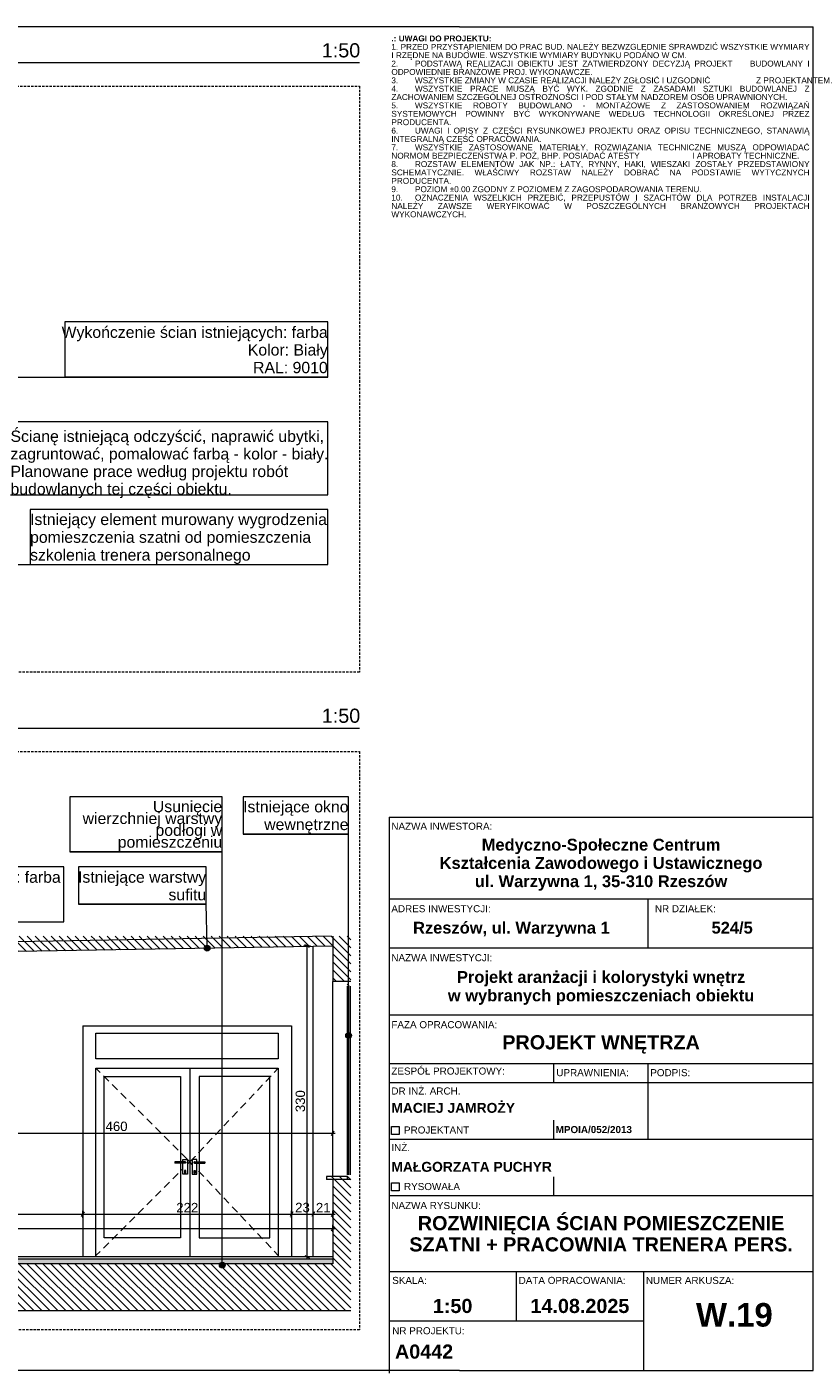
# Model space of a CAD drawing. Extents: x 180 to 8540, y 54 to 2910.
# Tile 4 of 4: x 6872 to 8540, y 54 to 2910. Entities that reach past the tile are written whole.
import ezdxf
from ezdxf.xclip import XClip

# ---------------------------------------------------------------- set-up
doc = ezdxf.new("R2010")
doc.units = 0
doc.header["$MEASUREMENT"] = 0
doc.header["$XCLIPFRAME"] = 0
doc.linetypes.add('Przerywana długa', pattern=[78, 50, -28])
for name, color, linetype in [('280-A Dachy Powłoki', 7, 'Continuous'), ('399-W Wymiary i opisy', 7, 'Continuous'), ('420-K Ściany', 7, 'Continuous'), ('422-K ściany etap 2', 7, 'Continuous'), ('460-K Stropy', 7, 'Continuous'), ('460-K Stropy - wymieniane warstwy', 7, 'Continuous'), ('810-G Ogólne', 7, 'Continuous'), ('820-G Rysunki Obrazki', 7, 'Continuous'), ('840-G Znaczniki ogólne', 7, 'Continuous')]:
    doc.layers.add(name, color=color, linetype=linetype)
doc.styles.add('STYL_AUTOMATYCZNY_1', font='arial.ttf')
doc.styles.add('STYL_AUTOMATYCZNY_2', font='arial.ttf')
doc.styles.add('STYL_AUTOMATYCZNY_3', font='arial.ttf')
doc.styles.add('STYL_AUTOMATYCZNY_4', font='arial.ttf')
pattern_1 = [(135, (-2086.573, 301.117), (8.485281, 8.485281), [])]

# ---------------------------------------------------------------- blocks, each defined once
blk = doc.blocks.new('Rysunek_2_3', base_point=(14889.4, 1733.6))
at = {"layer": '820-G Rysunki Obrazki', "color": 154, "linetype": 'Continuous', "lineweight": 13, "ltscale": 0.2}
for p, q in [((7510.3, 2284.4), (6952.3, 2284.4)), ((6952.3, 2284.4), (6952.3, 2167.2)), ((7510.3, 2167.2), (7510.3, 2284.4)), ((6418.1, 2167.2), (7510.3, 2167.2)), ((6952.3, 2167.2), (7510.3, 2167.2)), ((7510.3, 2167.2), (6952.3, 2167.2)), ((7510.3, 2072.3), (6837.3, 2072.3)), ((7510.3, 1917.4), (7510.3, 2072.3)), ((6837.3, 1917.4), (7510.3, 1917.4)), ((6837.3, 1917.4), (7510.3, 1917.4)), ((7510.3, 1886.6), (6878.8, 1886.6)), ((6878.8, 1886.6), (6878.8, 1769.4)), ((7510.3, 1769.4), (7510.3, 1886.6)), ((6140.6, 1769.4), (6878.8, 1769.4)), ((6878.8, 1769.4), (7510.3, 1769.4)), ((6878.8, 1769.4), (7510.3, 1769.4))]:
    blk.add_line(p, q, dxfattribs=at)
at = {"layer": '820-G Rysunki Obrazki', "color": 154, "linetype": 'Continuous', "lineweight": 13, "char_height": 24, "style": 'STYL_AUTOMATYCZNY_3'}
for s, insert, attachment_point, line_spacing_factor in [('\\A1;{\\pqr;\\fArial|b0|i0|c238|p0;\\W1.000000;Wykończenie ścian istniejących: farba\\P\\pqr;\\fArial|b0|i0|c238|p0;\\W1.000000;Kolor: Biały\\P\\pqr;\\fArial|b0|i0|c238|p0;\\W1.000000;RAL: 9010}', (7510.3, 2175.1), 9, 0.936882), ('\\A1;{\\pql;\\fArial|b0|i0|c238|p0;\\W1.000000;Ścianę istniejącą odczyścić, naprawić ubytki, \\P\\pql;\\fArial|b0|i0|c238|p0;\\W1.000000;zagruntować, pomalować farbą - kolor - biały.\\fArial|b0|i0|c238|p0;\\W1.000000; \\P\\pql;\\fArial|b0|i0|c238|p0;\\W1.000000;Planowane prace według projektu robót \\P\\pql;\\fArial|b0|i0|c238|p0;\\W1.000000;budowlanych tej części obiektu.}', (6837.3, 1910.5), 7, 0.932798), ('\\A1;{\\pql;\\fArial|b0|i0|c238|p0;\\W1.000000;Istniejący element murowany wygrodzenia \\P\\pql;\\fArial|b0|i0|c238|p0;\\W1.000000;pomieszczenia szatni od pomieszczenia \\P\\pql;\\fArial|b0|i0|c238|p0;\\W1.000000;szkolenia trenera personalnego}', (6878.8, 1770.7), 7, 0.941619)]:
    blk.add_mtext(s, dxfattribs=dict(at, insert=insert, attachment_point=attachment_point, line_spacing_factor=line_spacing_factor))
blk = doc.blocks.new('Rysunek_4_2', base_point=(-2086.6, 301.1))
at = {"layer": '280-A Dachy Powłoki', "linetype": 'Continuous', "lineweight": 13}
h = blk.add_hatch(dxfattribs=at)
h.set_pattern_fill('Ściany_istniejące_0002', color=8, style=0, pattern_type=2)
h.set_pattern_definition(pattern_1)
h.paths.add_polyline_path([(7437.7, 981.1), (6081.4, 981.1), (6081.4, 957.4)])
h = blk.add_hatch(dxfattribs=at)
h.set_pattern_fill('Ściany_istniejące_0002', color=8, style=0, pattern_type=2)
h.set_pattern_definition(pattern_1)
h.paths.add_polyline_path([(6716.2, 967.1), (6716.2, 946.1), (7521.4, 960.2), (7521.4, 981.1), (7517.3, 981.1)])
at = {"layer": '420-K Ściany', "linetype": 'Continuous', "lineweight": 13}
h = blk.add_hatch(dxfattribs=at)
h.set_pattern_fill('Ściany_istniejące_0002', color=8, style=0, pattern_type=2)
h.set_pattern_definition(pattern_1)
h.paths.add_polyline_path([(7521.4, 981.1), (7521.4, 961.1), (7522.4, 961.1), (7522.4, 981.1)])
at = {"layer": '422-K ściany etap 2', "linetype": 'Continuous', "lineweight": 13}
h = blk.add_hatch(dxfattribs=at)
h.set_pattern_fill('Ściany_istniejące_0002', color=8, style=0, pattern_type=2)
h.set_pattern_definition(pattern_1)
h.paths.add_polyline_path([(7551.4, 885.1), (7559.6, 885.1), (7559.6, 931.1), (7522.4, 931.1), (7522.4, 961.1), (7521.4, 961.1), (7521.4, 885.1)])
h = blk.add_hatch(dxfattribs=at)
h.set_pattern_fill('Ściany_istniejące_0002', color=8, style=0, pattern_type=2)
h.set_pattern_definition(pattern_1)
h.paths.add_polyline_path([(7551.4, 885.1), (7551.4, 875.1), (7559.6, 875.1), (7559.6, 885.1)])
h = blk.add_hatch(dxfattribs=at)
h.set_pattern_fill('Ściany_istniejące_0002', color=8, style=0, pattern_type=2)
h.set_pattern_definition(pattern_1)
h.paths.add_polyline_path([(7507.4, 465.1), (7551.4, 465.1), (7551.4, 471.1), (7507.4, 471.1)])
h = blk.add_hatch(dxfattribs=at)
h.set_pattern_fill('Ściany_istniejące_0002', color=8, style=0, pattern_type=2)
h.set_pattern_definition(pattern_1)
h.paths.add_polyline_path([(7559.6, 465.1), (7551.4, 465.1), (7521.4, 465.1), (7521.4, 286.1), (7559.6, 286.1)])
h = blk.add_hatch(dxfattribs=at)
h.set_pattern_fill('Ściany_istniejące_0002', color=8, style=0, pattern_type=2)
h.set_pattern_definition(pattern_1)
h.paths.add_polyline_path([(7551.4, 465.1), (7559.6, 465.1), (7559.6, 475.1), (7551.4, 475.1)])
at = {"layer": '460-K Stropy', "linetype": 'Continuous', "lineweight": 13}
h = blk.add_hatch(dxfattribs=at)
h.set_pattern_fill('Ściany_istniejące_0002', color=8, style=0, pattern_type=2)
h.set_pattern_definition(pattern_1)
h.paths.add_polyline_path([(7522.4, 931.1), (7559.6, 931.1), (7559.6, 981.1), (7522.4, 981.1)])
h = blk.add_hatch(dxfattribs=at)
h.set_pattern_fill('Ściany_istniejące_0002', color=8, style=0, pattern_type=2)
h.set_pattern_definition(pattern_1)
h.paths.add_polyline_path([(6013.9, 186), (7559.6, 186), (7559.6, 286.1), (6013.9, 286.1)])
at = {"layer": '460-K Stropy - wymieniane warstwy', "linetype": 'Continuous', "lineweight": 0}
h = blk.add_hatch(dxfattribs=at)
h.set_pattern_fill('Beton_wylewka_0002', color=94, style=0, pattern_type=2)
h.set_pattern_definition([(135, (-2086.573, 301.117), (14.142136, 14.142136), [15, -5]), (135, (-2100.715, 301.117), (14.142136, 14.142136), [15, -5])])
h.paths.add_polyline_path([(6081.4, 286.1), (7521.4, 286.1), (7521.4, 296.1), (6081.4, 296.1)])
at = {"layer": '820-G Rysunki Obrazki', "linetype": 'Continuous', "lineweight": 13}
for points in [[(7248.5, 955.5), (7249, 953.2), (7250.3, 951.3), (7252.2, 950), (7254.5, 949.5), (7256.8, 950), (7258.8, 951.3), (7260.1, 953.2), (7260.5, 955.5), (7260.1, 957.8), (7258.8, 959.8), (7256.8, 961.1), (7254.5, 961.5), (7252.2, 961.1), (7250.3, 959.8), (7249, 957.8)], [(7548.4, 770.7), (7548.9, 768.4), (7550.2, 766.5), (7552.1, 765.2), (7554.4, 764.7), (7556.7, 765.2), (7558.7, 766.5), (7560, 768.4), (7560.4, 770.7), (7560, 773), (7558.7, 775), (7556.7, 776.3), (7554.4, 776.7), (7552.1, 776.3), (7550.2, 775), (7548.9, 773)], [(7280.5, 283.3), (7281, 281), (7282.3, 279), (7284.2, 277.7), (7286.5, 277.3), (7288.8, 277.7), (7290.8, 279), (7292.1, 281), (7292.5, 283.3), (7292.1, 285.6), (7290.8, 287.5), (7288.8, 288.8), (7286.5, 289.3), (7284.2, 288.8), (7282.3, 287.5), (7281, 285.6)]]:
    blk.add_hatch(color=154, dxfattribs=at).paths.add_polyline_path(points)
at = {"layer": '280-A Dachy Powłoki', "color": 7, "linetype": 'Continuous', "lineweight": 13, "ltscale": 0.2}
for p, q in [((7517.3, 981.1), (6716.2, 967.1)), ((7521.4, 981.1), (7521.4, 961.1)), ((7521.4, 960.2), (6716.2, 946.1))]:
    blk.add_line(p, q, dxfattribs=at)
at = {"layer": '399-W Wymiary i opisy', "color": 154, "linetype": 'Continuous', "lineweight": 13, "ltscale": 0.2}
for p, q in [((7473.9, 960.2), (7458.9, 960.2)), ((7471.4, 957.3), (7461.4, 963.1)), ((7466.4, 960.2), (7466.4, 965.1)), ((7466.4, 301.1), (7466.4, 960.2)), ((6602.4, 563.5), (7521.4, 563.5)), ((7518.5, 558.5), (7524.3, 568.5)), ((7521.4, 556), (7521.4, 571)), ((7521.4, 563.5), (7526.3, 563.5)), ((6058.4, 391.3), (6990.4, 391.3)), ((6993.3, 396.3), (6987.5, 386.3)), ((6990.4, 383.8), (6990.4, 398.8)), ((6990.4, 391.3), (7433.4, 391.3)), ((7436.3, 396.3), (7430.5, 386.3)), ((7433.4, 383.8), (7433.4, 398.8)), ((7433.4, 391.3), (7479.4, 391.3)), ((7482.3, 396.3), (7476.5, 386.3)), ((7479.4, 383.8), (7479.4, 398.8)), ((7479.4, 391.3), (7521.4, 391.3)), ((7518.5, 386.3), (7524.3, 396.3)), ((7521.4, 383.8), (7521.4, 398.8)), ((7521.4, 391.3), (7526.3, 391.3)), ((6058.4, 361.3), (7521.4, 361.3)), ((7518.5, 356.3), (7524.3, 366.3)), ((7521.4, 353.8), (7521.4, 368.8)), ((7521.4, 361.3), (7526.3, 361.3)), ((7473.9, 301.1), (7458.9, 301.1)), ((7461.4, 304), (7471.4, 298.2)), ((7466.4, 296.2), (7466.4, 301.1))]:
    blk.add_line(p, q, dxfattribs=at)
at = {"layer": '420-K Ściany', "color": 7, "linetype": 'Continuous', "lineweight": 13, "ltscale": 0.2}
for p, q in [((7479.4, 980.5), (7479.4, 981.1)), ((7483.4, 981.1), (7483.4, 980.5)), ((7479.4, 301.1), (7479.4, 959.5)), ((6990.4, 791.1), (6990.4, 301.1)), ((7433.4, 791.1), (7433.4, 301.1))]:
    blk.add_line(p, q, dxfattribs=at)
at = {"layer": '420-K Ściany', "color": 94, "linetype": 'Continuous', "lineweight": 0, "ltscale": 0.2}
blk.add_line((6990.4, 791.1), (7433.4, 791.1), dxfattribs=at)
at = {"layer": '420-K Ściany', "color": 150, "linetype": 'Continuous', "lineweight": 0, "ltscale": 0.2}
for p, q in [((7018.4, 721.1), (7018.4, 775.1)), ((7018.4, 775.1), (7405.4, 775.1)), ((7405.4, 775.1), (7405.4, 721.1)), ((7405.4, 721.1), (7018.4, 721.1)), ((7018.4, 301.1), (7018.4, 701.1)), ((7018.4, 701.1), (7027.4, 692.2)), ((7018.4, 701.1), (7405.4, 701.1)), ((7217.8, 701.1), (7217.8, 301.1)), ((7405.4, 701), (7396.8, 691.9)), ((7405.4, 701.1), (7405.4, 301.1)), ((7034.4, 685.2), (7045.8, 673.9)), ((7036, 341.1), (7036, 683.5)), ((7036, 683.5), (7197.8, 683.5)), ((7052.9, 666.8), (7064.2, 655.5)), ((7197.8, 683.5), (7197.8, 502.5)), ((7237.8, 683.5), (7237.8, 502.5)), ((7387.8, 683.5), (7237.8, 683.5)), ((7372.1, 665.7), (7361.1, 654.1)), ((7390, 684.6), (7379, 673)), ((7387.8, 341.1), (7387.8, 683.5)), ((7071.3, 648.4), (7082.6, 637.1)), ((7089.7, 630.1), (7101, 618.8)), ((7354.3, 646.8), (7343.3, 635.2)), ((7108.1, 611.7), (7119.4, 600.4)), ((7318.6, 609), (7307.6, 597.4)), ((7336.4, 627.9), (7325.4, 616.3)), ((7126.5, 593.4), (7137.8, 582.1)), ((7144.9, 575), (7156.2, 563.7)), ((7282.9, 571.2), (7271.9, 559.6)), ((7300.7, 590.1), (7289.7, 578.5)), ((7163.3, 556.7), (7174.7, 545.4)), ((7265, 552.3), (7254, 540.7)), ((7181.7, 538.3), (7193.1, 527)), ((7200.1, 519.9), (7206.5, 513.6)), ((7229.3, 514.5), (7228.8, 513.9)), ((7247.2, 533.4), (7236.2, 521.8)), ((7185.8, 502.5), (7185.8, 502.5)), ((7185.8, 502.5), (7185.8, 502.4)), ((7204, 502.5), (7185.8, 502.5)), ((7185.8, 502.4), (7185.8, 502.3)), ((7185.8, 502.3), (7185.8, 502.1)), ((7185.8, 502.1), (7185.8, 501.9)), ((7185.8, 501.9), (7185.8, 501.7)), ((7185.8, 501.7), (7185.8, 501.4)), ((7185.8, 501.4), (7185.8, 501.1)), ((7185.8, 501.1), (7185.8, 500.8)), ((7185.8, 500.8), (7185.8, 500.6)), ((7185.8, 500.6), (7185.8, 500.3)), ((7185.8, 500.3), (7185.8, 500.1)), ((7185.8, 500.1), (7185.8, 500)), ((7185.8, 500), (7185.8, 499.8)), ((7185.8, 499.8), (7185.8, 499.7)), ((7185.8, 499.7), (7185.8, 499.7)), ((7204, 499.7), (7185.8, 499.7)), ((7197.8, 499.7), (7197.8, 341.1)), ((7200.1, 484.7), (7202.8, 487.4)), ((7202.8, 502.5), (7202.8, 507.1)), ((7202.8, 507.1), (7212.8, 507.1)), ((7202.8, 476.1), (7202.8, 499.7)), ((7205.9, 502.5), (7204, 502.5)), ((7205.9, 499.7), (7204, 499.7)), ((7207.3, 502.5), (7205.9, 502.5)), ((7207.3, 499.7), (7205.9, 499.7)), ((7206.3, 502.3), (7206.4, 502.1)), ((7206.4, 500.1), (7206.3, 500)), ((7206.4, 502.1), (7206.5, 501.9)), ((7206.5, 500.3), (7206.4, 500.1)), ((7206.5, 513.6), (7217.8, 502.3)), ((7206.5, 501.9), (7206.6, 501.7)), ((7206.6, 500.6), (7206.5, 500.3)), ((7206.6, 501.7), (7206.6, 501.4)), ((7206.6, 501.4), (7206.7, 501.1)), ((7206.7, 501.1), (7206.6, 500.8)), ((7206.6, 500.8), (7206.6, 500.6)), ((7207.8, 502.5), (7207.3, 502.5)), ((7207.8, 499.7), (7207.3, 499.7)), ((7207.8, 502.5), (7208.1, 502.5)), ((7208.1, 499.7), (7207.8, 499.7)), ((7208, 502.3), (7208.2, 502.1)), ((7208.2, 500.1), (7208, 500)), ((7208.1, 502.5), (7208.4, 502.4)), ((7208.4, 499.8), (7208.1, 499.7)), ((7208.2, 502.1), (7208.4, 501.9)), ((7208.4, 500.3), (7208.2, 500.1)), ((7208.4, 502.4), (7208.6, 502.3)), ((7208.4, 501.9), (7208.5, 501.7)), ((7208.5, 500.6), (7208.4, 500.3)), ((7208.6, 500), (7208.4, 499.8)), ((7208.5, 501.7), (7208.5, 501.4)), ((7208.5, 501.4), (7208.6, 501.1)), ((7208.6, 501.1), (7208.5, 500.8)), ((7208.5, 500.8), (7208.5, 500.6)), ((7208.6, 502.3), (7208.8, 502.1)), ((7208.8, 500.1), (7208.6, 500)), ((7208.8, 502.1), (7209, 501.9)), ((7209, 500.3), (7208.8, 500.1)), ((7209, 501.9), (7209.1, 501.7)), ((7209.1, 500.6), (7209, 500.3)), ((7209.1, 501.7), (7209.2, 501.4)), ((7209.2, 500.8), (7209.1, 500.6)), ((7209.2, 501.4), (7209.2, 501.1)), ((7209.2, 501.1), (7209.2, 500.8)), ((7212.8, 507.1), (7212.8, 476.1)), ((7212.8, 497.3), (7217.8, 502.3)), ((7228.8, 513.9), (7217.8, 502.3)), ((7222.8, 497), (7217.8, 502.3)), ((7232.8, 507.1), (7222.8, 507.1)), ((7222.8, 507.1), (7222.8, 476.1)), ((7226.5, 501.4), (7226.4, 501.1)), ((7226.4, 501.1), (7226.5, 500.8)), ((7226.7, 501.9), (7226.5, 501.7)), ((7226.5, 501.7), (7226.5, 501.4)), ((7226.5, 500.8), (7226.5, 500.6)), ((7226.5, 500.6), (7226.7, 500.3)), ((7226.8, 502.1), (7226.7, 501.9)), ((7226.7, 500.3), (7226.8, 500.1)), ((7227, 502.3), (7226.8, 502.1)), ((7226.8, 500.1), (7227, 500)), ((7227.3, 502.4), (7227, 502.3)), ((7227, 500), (7227.3, 499.8)), ((7227.2, 501.7), (7227.1, 501.4)), ((7227.1, 501.4), (7227.1, 501.1)), ((7227.1, 501.1), (7227.1, 500.8)), ((7227.1, 500.8), (7227.2, 500.6)), ((7227.3, 501.9), (7227.2, 501.7)), ((7227.2, 500.6), (7227.3, 500.3)), ((7227.6, 502.5), (7227.3, 502.4)), ((7227.4, 502.1), (7227.3, 501.9)), ((7227.3, 500.3), (7227.4, 500.1)), ((7227.3, 499.8), (7227.6, 499.7)), ((7227.6, 502.3), (7227.4, 502.1)), ((7227.4, 500.1), (7227.6, 500)), ((7227.8, 502.5), (7227.6, 502.5)), ((7227.6, 499.7), (7227.8, 499.7)), ((7227.8, 502.5), (7228.3, 502.5)), ((7227.8, 499.7), (7228.3, 499.7)), ((7228.3, 502.5), (7229.7, 502.5)), ((7228.3, 499.7), (7229.7, 499.7)), ((7229.1, 501.7), (7229, 501.4)), ((7229, 501.4), (7229, 501.1)), ((7229, 501.1), (7229, 500.8)), ((7229, 500.8), (7229.1, 500.6)), ((7229.2, 502.1), (7229.1, 501.9)), ((7229.1, 501.9), (7229.1, 501.7)), ((7229.1, 500.6), (7229.1, 500.3)), ((7229.1, 500.3), (7229.2, 500.1)), ((7229.3, 502.3), (7229.2, 502.1)), ((7229.2, 500.1), (7229.3, 500)), ((7229.7, 502.5), (7231.6, 502.5)), ((7229.7, 499.7), (7231.6, 499.7)), ((7231.6, 502.5), (7249.8, 502.5)), ((7231.6, 499.7), (7249.8, 499.7)), ((7232.8, 502.5), (7232.8, 507.1)), ((7232.8, 476.1), (7232.8, 499.7)), ((7237.8, 499.7), (7237.8, 341.1)), ((7249.8, 502.5), (7249.8, 502.5)), ((7249.8, 502.5), (7249.8, 502.4)), ((7249.8, 502.4), (7249.8, 502.3)), ((7249.8, 502.3), (7249.8, 502.1)), ((7249.8, 502.1), (7249.8, 501.9)), ((7249.8, 501.9), (7249.8, 501.7)), ((7249.8, 501.7), (7249.8, 501.4)), ((7249.8, 501.4), (7249.8, 501.1)), ((7249.8, 501.1), (7249.8, 500.8)), ((7249.8, 500.8), (7249.8, 500.6)), ((7249.8, 500.6), (7249.8, 500.3)), ((7249.8, 500.3), (7249.8, 500.1)), ((7249.8, 500.1), (7249.8, 500)), ((7249.8, 500), (7249.8, 499.8)), ((7249.8, 499.8), (7249.8, 499.7)), ((7249.8, 499.7), (7249.8, 499.7)), ((7163.3, 448), (7174.7, 459.3)), ((7181.7, 466.3), (7193.1, 477.6)), ((7212.8, 476.1), (7202.8, 476.1)), ((7209, 483.7), (7206.6, 483.7)), ((7206.6, 483.7), (7206.6, 478.5)), ((7206.6, 478.5), (7209, 478.5)), ((7209, 478.5), (7209, 483.7)), ((7222.8, 476.1), (7232.8, 476.1)), ((7226.6, 478.5), (7226.6, 483.7)), ((7226.6, 483.7), (7229, 483.7)), ((7229, 478.5), (7226.6, 478.5)), ((7229, 483.7), (7229, 478.5)), ((7247.2, 471.2), (7236.2, 482.9)), ((7265, 452.3), (7254, 464)), ((7144.9, 429.6), (7156.2, 440.9)), ((7282.9, 433.4), (7271.9, 445.1)), ((7108.1, 392.9), (7119.4, 404.2)), ((7126.5, 411.3), (7137.8, 422.6)), ((7300.7, 414.5), (7289.7, 426.2)), ((7318.6, 395.6), (7307.6, 407.3)), ((7089.7, 374.5), (7101, 385.8)), ((7336.4, 376.7), (7325.4, 388.4)), ((7052.9, 337.8), (7064.2, 349.1)), ((7071.3, 356.2), (7082.6, 367.5)), ((7354.3, 357.8), (7343.3, 369.5)), ((7372.1, 338.9), (7361.1, 350.6)), ((7034.4, 319.5), (7045.8, 330.8)), ((7197.8, 341.1), (7036, 341.1)), ((7237.8, 341.1), (7387.8, 341.1)), ((7390, 320), (7379, 331.7)), ((7018.4, 303.5), (7027.4, 312.4)), ((7405.4, 303.7), (7396.8, 312.7))]:
    blk.add_line(p, q, dxfattribs=at)
at = {"layer": '422-K ściany etap 2', "color": 7, "linetype": 'Continuous', "lineweight": 13, "ltscale": 0.2}
for p, q in [((7521.4, 961.1), (7521.4, 960.2)), ((7521.4, 960.2), (7521.4, 885.1)), ((7521.4, 471.1), (7521.4, 885.1)), ((7551.4, 875.1), (7551.4, 475.1)), ((7554.4, 475.1), (7554.4, 875.1)), ((7554.4, 875.1), (7554.4, 475.1)), ((7558.4, 475.1), (7558.4, 875.1)), ((7558.4, 475.1), (7558.4, 875.1)), ((7507.4, 471.1), (7507.4, 465.1)), ((7551.4, 471.1), (7507.4, 471.1)), ((7521.4, 465.1), (7507.4, 465.1)), ((7521.4, 465.1), (7521.4, 301.1)), ((7551.4, 471.1), (7551.4, 465.1))]:
    blk.add_line(p, q, dxfattribs=at)
at = {"layer": '422-K ściany etap 2', "color": 7, "linetype": 'Continuous', "lineweight": 13, "ltscale": 0.2, "flags": 128}
for points in [[(7559.6, 885.1), (7551.4, 885.1), (7521.4, 885.1)], [(7559.6, 465.1), (7551.4, 465.1), (7521.4, 465.1)], [(7521.4, 301.1), (7521.4, 296.1), (7521.4, 286.1)]]:
    blk.add_lwpolyline(points, dxfattribs=at)
at = {"layer": '460-K Stropy', "color": 7, "linetype": 'Continuous', "lineweight": 13, "ltscale": 0.2}
for p, q in [((7521.4, 286.1), (6081.4, 286.1)), ((7559.6, 186), (6013.9, 186))]:
    blk.add_line(p, q, dxfattribs=at)
at = {"layer": '460-K Stropy - wymieniane warstwy', "color": 94, "linetype": 'Continuous', "lineweight": 0, "ltscale": 0.2}
for p, q in [((7521.4, 301.1), (6081.4, 301.1)), ((7521.4, 296.1), (6081.4, 296.1))]:
    blk.add_line(p, q, dxfattribs=at)
at = {"layer": '820-G Rysunki Obrazki', "color": 154, "linetype": 'Continuous', "lineweight": 13, "ltscale": 0.2}
for p, q in [((7286.5, 1277), (6963.3, 1277)), ((6963.3, 1277), (6963.3, 1159.9)), ((7286.5, 1159.9), (7286.5, 1277)), ((7554.4, 1277), (7330.9, 1277)), ((7330.9, 1277), (7330.9, 1197.6)), ((7554.4, 1197.6), (7554.4, 1277)), ((7330.9, 1197.6), (7554.4, 1197.6)), ((7554.4, 1197.6), (7330.9, 1197.6)), ((7554.4, 776.7), (7554.4, 1197.6)), ((6963.3, 1159.9), (7286.5, 1159.9)), ((7286.5, 1159.9), (6963.3, 1159.9)), ((7286.5, 289.3), (7286.5, 1159.9)), ((6950.3, 1128.4), (6379.3, 1128.4)), ((6950.3, 1011.3), (6950.3, 1128.4)), ((7252.5, 1128.4), (6981.4, 1128.4)), ((6981.4, 1128.4), (6981.4, 1049)), ((7252.5, 1049), (7252.5, 1128.4)), ((6981.4, 1049), (7252.5, 1049)), ((7252.5, 1049), (6981.4, 1049)), ((7254.4, 961.5), (7252.5, 1049)), ((6379.3, 1011.3), (6950.3, 1011.3)), ((6379.3, 1011.3), (6950.3, 1011.3))]:
    blk.add_line(p, q, dxfattribs=at)
for centre in [(7254.5, 955.5), (7554.4, 770.7), (7286.5, 283.3)]:
    blk.add_circle(centre, 6, dxfattribs=at)
at = {"layer": '399-W Wymiary i opisy', "color": 154, "linetype": 'Continuous', "lineweight": 13, "insert": (7462.4, 607.8), "char_height": 20, "width": 45.763, "attachment_point": 7, "rotation": 90, "style": 'STYL_AUTOMATYCZNY_2'}
blk.add_mtext('\\A1;{\\pql;\\fArial|b0|i0|c238|p0;\\W1.000000;330}', dxfattribs=at)
at = {"layer": '399-W Wymiary i opisy', "color": 154, "linetype": 'Continuous', "lineweight": 13, "char_height": 20, "attachment_point": 7, "style": 'STYL_AUTOMATYCZNY_2'}
for s, insert, width in [('\\A1;{\\pql;\\fArial|b0|i0|c238|p0;\\W1.000000;460}', (7039, 567.5), 45.763), ('\\A1;{\\pql;\\fArial|b0|i0|c238|p0;\\W1.000000;222}', (7189, 395.3), 45.763), ('\\A1;{\\pql;\\fArial|b0|i0|c238|p0;\\W1.000000;23}', (7441.2, 395.3), 30.509), ('\\A1;{\\pql;\\fArial|b0|i0|c238|p0;\\W1.000000;21}', (7485.2, 395.3), 30.509)]:
    blk.add_mtext(s, dxfattribs=dict(at, insert=insert, width=width))
at = {"layer": '820-G Rysunki Obrazki', "color": 154, "linetype": 'Continuous', "lineweight": 13, "insert": (7286.5, 1161.6), "char_height": 24, "width": 319.193, "attachment_point": 9, "line_spacing_factor": 0.628012, "style": 'STYL_AUTOMATYCZNY_3'}
blk.add_mtext('\\A1;{\\pqr;\\fArial|b0|i0|c238|p0;\\W1.000000;Usunięcie wierzchniej warstwy podłogi w pomieszczeniu}', dxfattribs=at)
at = {"layer": '820-G Rysunki Obrazki', "color": 154, "linetype": 'Continuous', "lineweight": 13, "char_height": 24, "style": 'STYL_AUTOMATYCZNY_3'}
for s, insert, attachment_point, line_spacing_factor in [('\\A1;{\\pqr;\\fArial|b0|i0|c238|p0;\\W1.000000;Istniejące \\fArial|b0|i0|c238|p0;\\W1.000000;okno\\P\\pqr;\\fArial|b0|i0|c238|p0;\\W1.000000;wewnętrzne}', (7554.4, 1198.9), 9, 0.940007), ('\\A1;{\\pql;\\fArial|b0|i0|c238|p0;\\W1.000000;Wykończenie ścian istniejących: farba\\P\\pql;\\fArial|b0|i0|c238|p0;\\W1.000000;Kolor: Biały\\P\\pql;\\fArial|b0|i0|c238|p0;\\W1.000000;RAL: 9010}', (6379.3, 1019.1), 7, 0.936882), ('\\A1;{\\pqr;\\fArial|b0|i0|c238|p0;\\W1.000000;Istniejące warstwy\\P\\pqr;\\fArial|b0|i0|c238|p0;\\W1.000000;sufitu}', (7252.5, 1056.8), 9, 0.933377)]:
    blk.add_mtext(s, dxfattribs=dict(at, insert=insert, attachment_point=attachment_point, line_spacing_factor=line_spacing_factor))

msp = doc.modelspace()

# ---------------------------------------------------------------- linework, layer by layer
at = {"layer": '810-G Ogólne', "color": 7, "linetype": 'Continuous', "lineweight": 13, "ltscale": 0.1}
for p, q in [((7790, 2910), (180, 2910)), ((7790, 2910), (8540, 2910)), ((8540, 60), (8540, 2910)), ((7640.3, 1233.4), (7640.3, 270)), ((7640.3, 1233.4), (8540, 1233.4)), ((7640.3, 1060.3), (8540, 1060.3)), ((8190.3, 956.4), (8190.3, 1060.3)), ((7640.3, 956.4), (8540, 956.4)), ((7640.3, 814.3), (8540, 814.3)), ((7640.3, 710.7), (8540, 710.7)), ((7990.3, 670.7), (7990.3, 710.7)), ((8190.3, 670.7), (8190.3, 710.7)), ((7640.3, 670.7), (8540, 670.7)), ((8190.3, 550.7), (8190.3, 670.7)), ((7990.3, 550.7), (7990.3, 590.7)), ((7640.3, 550.7), (8540, 550.7)), ((7990.3, 430.7), (7990.3, 470.7)), ((7640.3, 430.7), (8540, 430.7)), ((7640.3, 270), (8540, 270)), ((7640.3, 270), (7640.3, 60)), ((7910.3, 270), (7910.3, 165)), ((8180.3, 270), (8180.3, 60)), ((7640.3, 165), (8180.3, 165)), ((7540, 60), (180, 60)), ((7790, 60), (7540, 60)), ((7640.3, 60), (7640.3, 54.3)), ((7790, 60), (8540, 60))]:
    msp.add_line(p, q, dxfattribs=at)
at = {"layer": '810-G Ogólne', "color": 7, "linetype": 'Continuous', "lineweight": 13, "ltscale": 0.1, "flags": 128}
for points in [[(7645.3, 577.7), (7662.2, 577.7), (7662.2, 560.7), (7645.3, 560.7)], [(7645.3, 457.7), (7662.2, 457.7), (7662.2, 440.7), (7645.3, 440.7)]]:
    msp.add_lwpolyline(points, close=True, dxfattribs=at)
at = {"layer": '820-G Rysunki Obrazki', "color": 7, "linetype": 'Continuous', "lineweight": 13, "ltscale": 0.1}
for p, q in [((5243.2, 2834.3), (7577.8, 2834.3)), ((5243.2, 1422.7), (7577.8, 1422.7))]:
    msp.add_line(p, q, dxfattribs=at)
at = {"layer": '840-G Znaczniki ogólne', "color": 8, "linetype": 'Przerywana długa', "lineweight": 13, "ltscale": 0.1}
for points in [[(5243.2, 2784.3), (7577.8, 2784.3), (7577.8, 1540.9), (5243.2, 1540.9)], [(5243.2, 1372.7), (7577.8, 1372.7), (7577.8, 145.7), (5243.2, 145.7)]]:
    msp.add_lwpolyline(points, close=True, dxfattribs=at)

# ---------------------------------------------------------------- block references
at = {"layer": '820-G Rysunki Obrazki', "color": 7, "linetype": 'Continuous', "lineweight": 13, "ltscale": 0.1}
ref = msp.add_blockref('Rysunek_2_3', (14889.4, 1733.6), dxfattribs=at)
XClip(ref).set_block_clipping_path([(5243.2183591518, 1618.5062831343), (7577.7643948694, 2784.2676280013)])
ref = msp.add_blockref('Rysunek_4_2', (-2086.6, 301.1), dxfattribs=at)
XClip(ref).set_block_clipping_path([(5243.2183591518, 145.7223815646), (7577.7643948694, 1372.6735907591)])

# ---------------------------------------------------------------- texts
at = {"layer": '810-G Ogólne', "color": 7, "linetype": 'Continuous', "lineweight": 13}
for s, insert, char_height, width, attachment_point, line_spacing_factor, style in [('\\A1;{\\pqj;\\fArial|b1|i0|c238|p0;\\W1.000000;.: UWAGI DO PROJEKTU:\\P\\pqj;\\fArial|b0|i0|c238|p0;\\W1.000000;1. PRZED PRZYSTĄPIENIEM DO PRAC BUD. NALEŻY BEZWZGLĘDNIE SPRAWDZIĆ WSZYSTKIE WYMIARY I RZĘDNE NA BUDOWIE. WSZYSTKIE WYMIARY BUDYNKU PODANO W CM.\\P\\pqj;\\fArial|b0|i0|c238|p0;\\W1.000000;2. ^IPODSTAWĄ REALIZACJI OBIEKTU JEST ZATWIERDZONY DECYZJĄ PROJEKT    BUDOWLANY I ODPOWIEDNIE BRANŻOWE PROJ. WYKONAWCZE.\\P\\pqj;\\fArial|b0|i0|c238|p0;\\W1.000000;3.^IWSZYSTKIE ZMIANY W CZASIE REALIZACJI NALEŻY ZGŁOSIĆ I UZGODNIĆ                    Z PROJEKTANTEM.\\P\\pqj;\\fArial|b0|i0|c238|p0;\\W1.000000;4. ^IWSZYSTKIE PRACE MUSZĄ BYĆ WYK. ZGODNIE Z ZASADAMI SZTUKI BUDOWLANEJ Z ZACHOWANIEM SZCZEGÓLNEJ OSTROŻNOŚCI I POD STAŁYM NADZOREM OSÓB UPRAWNIONYCH.\\P\\pqj;\\fArial|b0|i0|c238|p0;\\W1.000000;5. ^IWSZYSTKIE ROBOTY BUDOWLANO - MONTAŻOWE Z ZASTOSOWANIEM ROZWIĄZAŃ SYSTEMOWYCH POWINNY BYĆ WYKONYWANE WEDŁUG TECHNOLOGII OKREŚLONEJ PRZEZ PRODUCENTA.\\P\\pqj;\\fArial|b0|i0|c238|p0;\\W1.000000;6. ^IUWAGI I OPISY Z CZĘŚCI RYSUNKOWEJ PROJEKTU ORAZ OPISU TECHNICZNEGO, STANAWIĄ INTEGRALNĄ CZĘŚĆ OPRACOWANIA.\\P\\pqj;\\fArial|b0|i0|c238|p0;\\W1.000000;7.^IWSZYSTKIE ZASTOSOWANE MATERIAŁY, ROZWIĄZANIA TECHNICZNE MUSZĄ ODPOWIADAĆ NORMOM BEZPIECZEŃSTWA P. POŻ, BHP. POSIADAĆ ATESTY                       I APROBATY TECHNICZNE.\\P\\pqj;\\fArial|b0|i0|c238|p0;\\W1.000000;8.^IROZSTAW ELEMENTÓW JAK NP.: ŁATY, RYNNY, HAKI, WIESZAKI ZOSTAŁY PRZEDSTAWIONY SCHEMATYCZNIE. WŁAŚCIWY ROZSTAW NALEŻY DOBRAĆ NA PODSTAWIE WYTYCZNYCH PRODUCENTA.\\P\\pqj;\\fArial|b0|i0|c238|p0;\\W1.000000;9. ^IPOZIOM ±0.00 ZGODNY Z POZIOMEM Z ZAGOSPODAROWANIA TERENU.\\P\\pqj;\\fArial|b0|i0|c238|p0;\\W1.000000;10.^IOZNACZENIA WSZELKICH PRZEBIĆ, PRZEPUSTÓW I SZACHTÓW DLA POTRZEB INSTALACJI NALEŻY ZAWSZE WERYFIKOWAĆ W POSZCZEGÓLNYCH BRANŻOWYCH PROJEKTACH WYKONAWCZYCH.}', (7645.3, 2891.8), 12.5, 884.674, 1, 0.852691, 'STYL_AUTOMATYCZNY_1'), ('\\A1;{\\pqc;\\fArial|b1|i0|c238|p0;\\W1.000000;ROZWINIĘCIA ŚCIAN POMIESZCZENIE SZATNI + PRACOWNIA TRENERA PERS.}', (8090.2, 387.4), 30, 899.674, 2, 0.902556, 'STYL_AUTOMATYCZNY_4')]:
    msp.add_mtext(s, dxfattribs=dict(at, insert=insert, char_height=char_height, width=width, attachment_point=attachment_point, line_spacing_factor=line_spacing_factor, style=style))
for s, insert, char_height, attachment_point, style in [('\\A1;{\\pql;\\fArial|b0|i0|c238|p0;\\W1.000000;NAZWA\\fArial|b0|i0|c238|p0;\\W1.000000; INWESTORA\\fArial|b0|i0|c238|p0;\\W1.000000;:}', (7645.3, 1221.8), 15, 1, 'STYL_AUTOMATYCZNY_3'), ('\\A1;{\\pql;\\fArial|b0|i0|c238|p0;\\W1.000000;ADRES INWESTYCJI:}', (7645.3, 1046.9), 15, 1, 'STYL_AUTOMATYCZNY_3'), ('\\A1;{\\pql;\\fArial|b0|i0|c238|p0;\\W1.000000;NR DZIAŁEK:}', (8204.4, 1046.9), 15, 1, 'STYL_AUTOMATYCZNY_3'), ('\\A1;{\\pqc;\\fArial|b1|i0|c238|p0;\\W1.000000;Rzeszów, ul. Warzywna 1}', (7899.9, 1011.6), 25, 2, 'STYL_AUTOMATYCZNY_4'), ('\\A1;{\\pqc;\\fArial|b1|i0|c238|p0;\\W1.000000;524/5}', (8368.3, 1011.6), 25, 2, 'STYL_AUTOMATYCZNY_4'), ('\\A1;{\\pql;\\fArial|b0|i0|c238|p0;\\W1.000000;NAZWA INWESTYCJI:}', (7645.3, 943), 15, 1, 'STYL_AUTOMATYCZNY_3'), ('\\A1;{\\pql;\\fArial|b0|i0|c238|p0;\\W1.000000;FAZA OPRACOWANIA\\fArial|b0|i0|c238|p0;\\W1.000000;:}', (7645.3, 800.9), 15, 1, 'STYL_AUTOMATYCZNY_3'), ('\\A1;{\\pqc;\\fArial|b1|i0|c238|p0;\\W1.000000;PROJEKT WNĘTRZ\\fArial|b1|i0|c238|p0;\\W1.000000;A}', (8090.2, 771), 30, 2, 'STYL_AUTOMATYCZNY_4'), ('\\A1;{\\pql;\\fArial|b0|i0|c238|p0;\\W1.000000;ZESPÓŁ PROJEKTOWY:}', (7645.3, 702.5), 15, 1, 'STYL_AUTOMATYCZNY_3'), ('\\A1;{\\pql;\\fArial|b0|i0|c238|p0;\\W1.000000;UPRAWNIENIA:}', (7995.3, 699.1), 15, 1, 'STYL_AUTOMATYCZNY_3'), ('\\A1;{\\pqc;\\fArial|b0|i0|c238|p0;\\W1.000000;PODPIS:}', (8237.1, 699.1), 15, 2, 'STYL_AUTOMATYCZNY_3'), ('\\A1;{\\pql;\\fArial|b0|i0|c238|p0;\\W1.000000;DR\\fArial|b0|i0|c238|p0;\\W1.000000; INŻ. ARCH.}', (7645.3, 660.2), 15, 1, 'STYL_AUTOMATYCZNY_3'), ('\\A1;{\\pql;\\fArial|b1|i0|c238|p0;\\W1.000000;MACIEJ JAMROŻY}', (7645.3, 627.4), 21, 1, 'STYL_AUTOMATYCZNY_4'), ('\\A1;{\\pql;\\fArial|b0|i0|c238|p0;\\W1.000000;PROJEKTANT}', (7672.1, 577.5), 15, 1, 'STYL_AUTOMATYCZNY_3'), ('\\A1;{\\pqc;\\fArial|b1|i0|c238|p0;\\W1.000000;MPOIA/052/2013}', (8074.8, 578.4), 15, 2, 'STYL_AUTOMATYCZNY_4'), ('\\A1;{\\pql;\\fArial|b0|i0|c238|p0;\\W1.000000;INŻ.}', (7645.3, 540.2), 15, 1, 'STYL_AUTOMATYCZNY_3'), ('\\A1;{\\pql;\\fArial|b1|i0|c238|p0;\\W1.000000;MAŁGORZATA PUCHYR}', (7645.3, 502.3), 21, 1, 'STYL_AUTOMATYCZNY_4'), ('\\A1;{\\pql;\\fArial|b0|i0|c238|p0;\\W1.000000;RYSOWAŁ\\fArial|b0|i0|c238|p0;\\W1.000000;A}', (7672.1, 457.5), 15, 1, 'STYL_AUTOMATYCZNY_3'), ('\\A1;{\\pql;\\fArial|b0|i0|c238|p0;\\W1.000000;NAZWA\\fArial|b0|i0|c238|p0;\\W1.000000; RYSUNKU:}', (7645.3, 417.3), 15, 1, 'STYL_AUTOMATYCZNY_3'), ('\\A1;{\\pql;\\fArial|b0|i0|c238|p0;\\W1.000000;SKALA:}', (7647.1, 258.4), 15, 1, 'STYL_AUTOMATYCZNY_3'), ('\\A1;{\\pql;\\fArial|b0|i0|c238|p0;\\W1.000000;DATA\\fArial|b0|i0|c238|p0;\\W1.000000; OPRACOWANIA\\fArial|b0|i0|c238|p0;\\W1.000000;:}', (7915.3, 258.4), 15, 1, 'STYL_AUTOMATYCZNY_3'), ('\\A1;{\\pql;\\fArial|b0|i0|c238|p0;\\W1.000000;NUMER ARKUSZA:}', (8185.3, 258.4), 15, 1, 'STYL_AUTOMATYCZNY_3'), ('\\A1;{\\pqc;\\fArial|b1|i0|c238|p0;\\W1.000000;1:50}', (7775.3, 211.7), 30, 2, 'STYL_AUTOMATYCZNY_4'), ('\\A1;{\\pqc;\\fArial|b1|i0|c238|p0;\\W1.000000;14.08.2025}', (8045.3, 211.7), 30, 2, 'STYL_AUTOMATYCZNY_4'), ('\\A1;{\\pqc;\\fArial|b1|i0|c238|p0;\\W1.000000;W.19}', (8373, 202.9), 50, 2, 'STYL_AUTOMATYCZNY_4'), ('\\A1;{\\pql;\\fArial|b0|i0|c238|p0;\\W1.000000;NR PROJEKTU\\fArial|b0|i0|c238|p0;\\W1.000000;:}', (7647.1, 151.6), 15, 1, 'STYL_AUTOMATYCZNY_3'), ('\\A1;{\\pqc;\\fArial|b1|i0|c238|p0;\\W1.000000;A0442}', (7714.7, 114.9), 30, 2, 'STYL_AUTOMATYCZNY_4')]:
    msp.add_mtext(s, dxfattribs=dict(at, insert=insert, char_height=char_height, attachment_point=attachment_point, style=style))
at = {"layer": '810-G Ogólne', "color": 7, "linetype": 'Continuous', "lineweight": 13, "char_height": 25, "attachment_point": 2, "style": 'STYL_AUTOMATYCZNY_4'}
for s, insert, line_spacing_factor in [('\\A1;{\\pqc;\\fArial|b1|i0|c238|p0;\\W1.000000;Medyczno-Sp\\fArial|b1|i0|c238|p0;\\W1.000000;o\\fArial|b1|i0|c238|p0;\\W1.000000;łeczne Centrum \\P\\pqc;\\fArial|b1|i0|c238|p0;\\W1.000000;Kształcenia Zawodowego i Ustawicznego\\P\\pqc;\\fArial|b1|i0|c238|p0;\\W1.000000;ul. Warzywna 1, 35-310 Rzeszów}', (8090.2, 1187.7), 0.930743), ('\\A1;{\\pqc;\\fArial|b1|i0|c238|p0;\\W1.000000;Projekt aranżacji i kolorystyki wnętrz\\P\\pqc;\\fArial|b1|i0|c238|p0;\\W1.000000;w wybranych pomieszczeniach obiektu}', (8090.2, 907.1), 0.939821)]:
    msp.add_mtext(s, dxfattribs=dict(at, insert=insert, line_spacing_factor=line_spacing_factor))
at = {"layer": '820-G Rysunki Obrazki', "color": 7, "lineweight": 13, "char_height": 30, "attachment_point": 1, "style": 'STYL_AUTOMATYCZNY_2'}
for insert in [(7497.7, 2875.4), (7497.7, 1463.8)]:
    msp.add_mtext('\\A1;{\\pql;\\pt0;\\fArial|b0|i0|c238|p0;\\W1.000000;1:50}', dxfattribs=dict(at, insert=insert))

doc.saveas('drawing.dxf')
